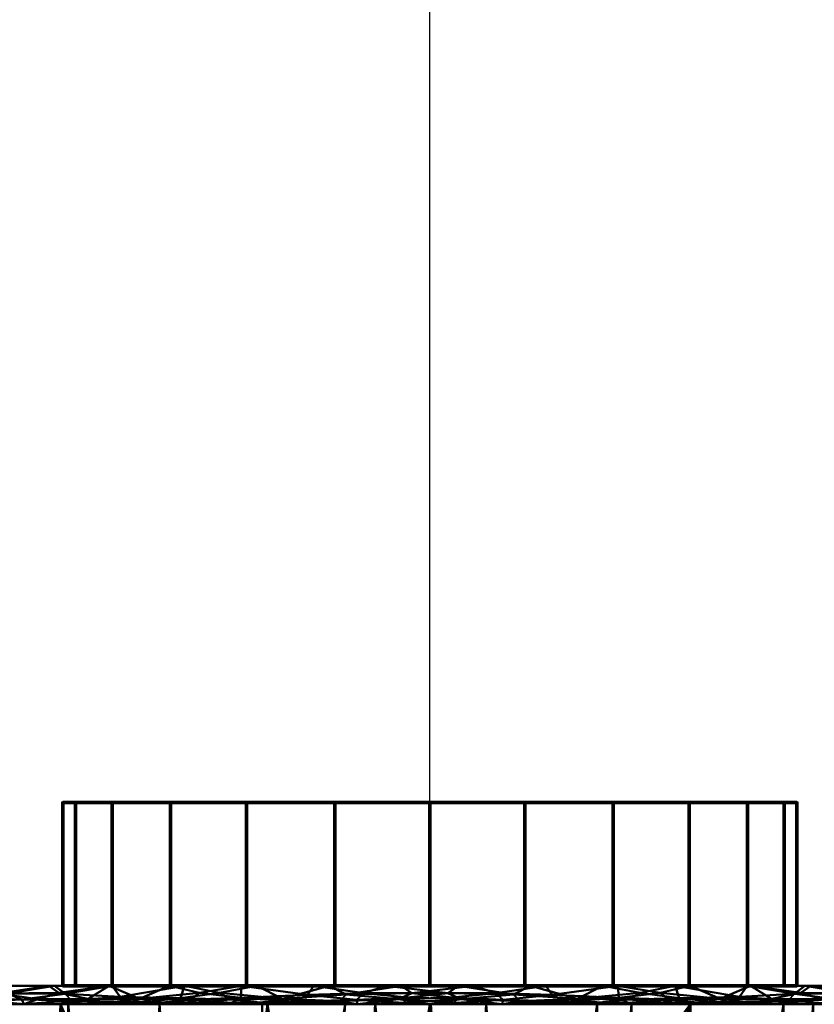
# Model space of a CAD drawing. Header units: millimetres. Extents: x -131 to 26, y -26 to 122.
# Tile 3 of 3: x -11 to 10, y -5 to 21. Entities that reach past the tile are written whole.
import ezdxf

# ---------------------------------------------------------------- set-up
doc = ezdxf.new("R2010")
doc.units = ezdxf.units.MM
doc.layers.add('G-IMPT', color=8, linetype='Continuous', lineweight=30)
doc.layers.add('P-SANR-FIXT', color=6, linetype='Continuous', lineweight=30)

# ---------------------------------------------------------------- blocks, each defined once
blk = doc.blocks.new('FFAST607-501500BV0 - 3D_FFAST607-501500BV0_D0_ipt-105168-View 1')
at = {"layer": 'G-IMPT', "lineweight": 40}
mesh = blk.add_polyface(dxfattribs=at)
corners = [(-5.152620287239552, 16.3609721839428, -0.1740022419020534), (-3.706803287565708, 16.49973551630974, -0.07773168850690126), (-3.332915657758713, 16.72193420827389, -0.2569764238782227), (-0.607125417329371, 16.88223510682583, -0.1863078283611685), (-1.79641233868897, 16.89631264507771, -0.300661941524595), (-2.000578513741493, 16.75199119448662, -0.1240012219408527), (-7.909918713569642, 15.62049344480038, -0.1529310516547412), (-8.825074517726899, 15.13120872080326, -0.03929769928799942), (-7.375706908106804, 15.61491148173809, -0.04010459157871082), (-6.515691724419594, 15.99895985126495, -0.1280353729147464), (-5.405290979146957, 16.1286610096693, -0.04325876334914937), (-1.969983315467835, 15.25194081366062), (-0.7063275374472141, 16.69628965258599, -0.04440621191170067), (0.8512197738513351, 16.83303979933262, -0.1400710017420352), (-5.12799311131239, 15.95084891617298, -0.4999999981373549), (-6.27588134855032, 16.19284109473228, -0.3106998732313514), (-8.73965890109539, 14.92612608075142, -0.4999999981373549), (-9.314539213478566, 15.11989377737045, -0.1488555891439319), (-9.473683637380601, 14.09401389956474), (-7.879933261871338, 15.25194081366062), (-5.909949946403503, 15.25194081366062), (-7.096750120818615, 16.0127194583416, -0.4999999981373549), (-3.939966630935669, 15.25194081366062), (0.4900641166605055, 16.9553240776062, -0.3039243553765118), (-1.190478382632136, 15.82710783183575, -0.4999999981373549), (-3.159235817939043, 15.88897837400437, -0.4999999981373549), (6.873668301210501e-15, 15.25194081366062), (-10.10795179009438, 14.91344971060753, -0.3087263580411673)]
mesh.append_faces([[corners[k] for k in face] for face in [(11, 1, 22), (25, 4, 24)]], dxfattribs={"vtx0": -1, "vtx1": -1})
mesh.append_faces([[corners[k] for k in face] for face in [(0, 1, 2), (3, 4, 5), (6, 7, 8), (9, 8, 10), (5, 4, 2), (1, 11, 5), (3, 12, 13), (2, 14, 0), (9, 15, 6), (0, 10, 1), (6, 16, 17), (8, 7, 19), (7, 6, 17), (10, 0, 9), (9, 6, 8), (10, 8, 20), (9, 0, 15), (14, 15, 0), (6, 15, 21), (1, 5, 2), (10, 22, 1), (4, 23, 24), (23, 4, 3), (2, 4, 25), (3, 5, 12), (11, 12, 5), (16, 27, 17)]], dxfattribs={"vtx0": -1, "vtx1": -1, "vtx2": -1})
mesh.append_faces([[corners[k] for k in face] for face in [(8, 19, 20), (15, 14, 21), (2, 25, 14), (12, 11, 26), (6, 21, 16)]], dxfattribs={"vtx0": -1, "vtx2": -1})
mesh.append_faces([[corners[k] for k in face] for face in [(18, 19, 7), (20, 22, 10)]], dxfattribs={"vtx1": -1, "vtx2": -1})
mesh = blk.add_polyface(dxfattribs=at)
corners = [(6.341493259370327, 15.91245759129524, -0.04481952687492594), (7.839424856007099, 15.50750070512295, -0.05645711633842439), (6.794794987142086, 15.96696689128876, -0.1693481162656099), (7.879933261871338, 15.25194081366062), (9.473683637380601, 14.09401389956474), (0.8512197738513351, 16.83303979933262, -0.1400710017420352), (1.969983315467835, 15.25194081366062), (2.460696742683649, 16.66572738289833, -0.08808384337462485), (8.440799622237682, 15.48562590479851, -0.1995619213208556), (9.76243554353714, 14.88051090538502, -0.09918748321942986), (2.747036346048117, 15.70336561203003, -0.4999999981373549), (0.77827891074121, 15.76523615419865, -0.4999999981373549), (2.280284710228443, 16.84113228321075, -0.2654012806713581), (9.93911898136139, 14.97145965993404, -0.2826322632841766), (6.684550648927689, 15.5796245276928, -0.4999999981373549), (5.429073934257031, 16.26011760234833, -0.130595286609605), (5.734392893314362, 16.32386848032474, -0.3162376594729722), (4.013575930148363, 16.54567430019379, -0.1520254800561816), (0.4900641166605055, 16.9553240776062, -0.3039243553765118), (-0.607125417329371, 16.88223510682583, -0.1863078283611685), (-0.7063275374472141, 16.69628965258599, -0.04440621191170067), (6.873668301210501e-15, 15.25194081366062), (4.715793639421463, 15.64149506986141, -0.4999999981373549), (-1.190478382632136, 15.82710783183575, -0.4999999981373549), (4.523591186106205, 16.29303483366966, -0.03932481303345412), (3.939966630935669, 15.25194081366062), (8.653308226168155, 15.51775398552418, -0.4999999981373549), (5.909949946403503, 15.25194081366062)]
mesh.append_faces([[corners[k] for k in face] for face in [(23, 18, 11), (3, 0, 27), (6, 5, 21)]], dxfattribs={"vtx0": -1, "vtx1": -1})
mesh.append_faces([[corners[k] for k in face] for face in [(0, 1, 2), (0, 3, 1), (5, 6, 7), (8, 1, 9), (9, 13, 8), (8, 14, 2), (15, 16, 17), (5, 12, 18), (7, 17, 12), (18, 19, 5), (5, 20, 21), (7, 12, 5), (18, 12, 11), (17, 10, 12), (24, 7, 25), (1, 4, 9), (26, 8, 13), (1, 8, 2), (24, 27, 0), (2, 15, 0), (15, 24, 0), (15, 2, 16), (24, 15, 17), (14, 16, 2), (17, 16, 22), (7, 24, 17)]], dxfattribs={"vtx0": -1, "vtx1": -1, "vtx2": -1})
mesh.append_faces([[corners[k] for k in face] for face in [(1, 3, 4), (17, 22, 10), (16, 14, 22), (24, 25, 27)]], dxfattribs={"vtx0": -1, "vtx2": -1})
mesh.append_faces([[corners[k] for k in face] for face in [(10, 11, 12), (26, 14, 8), (6, 25, 7)]], dxfattribs={"vtx1": -1, "vtx2": -1})
mesh = blk.add_polyface(dxfattribs=at)
corners = [(12.4740705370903, 13.63525624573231, -0.1379701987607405), (12.66118325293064, 11.77816007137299), (14.17413028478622, 12.42995758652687, -0.0389040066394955), (18.25671970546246, 9.167289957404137, -0.07035368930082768), (17.21088964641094, 10.32180592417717, -0.1699684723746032), (16.93892450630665, 10.332519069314, -0.04331648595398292), (16.12769359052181, 11.18423057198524, -0.129843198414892), (15.42787030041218, 11.55009327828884, -0.04035898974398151), (14.97659651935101, 12.08171508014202, -0.1529633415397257), (16.38421863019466, 11.14137458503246, -0.3131491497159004), (18.51179475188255, 9.163058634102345, -0.2520848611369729), (16.51050316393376, 9.579713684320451, -0.4999999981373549), (13.74723728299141, 12.89579147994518, -0.1465627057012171), (13.05180257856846, 13.44310886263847, -0.3096075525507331), (11.06743287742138, 12.93608698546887), (11.12199213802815, 14.31877988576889, -0.1291162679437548), (14.2549336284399, 10.62023202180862), (9.93911898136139, 14.97145965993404, -0.2826322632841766), (11.50208794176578, 14.26805510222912, -0.2943262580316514), (10.22474721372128, 14.33014592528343, -0.4999999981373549), (11.79618676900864, 13.14253786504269, -0.4999999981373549), (15.84868286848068, 9.462305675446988), (14.93906474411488, 10.7673217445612, -0.4999999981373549), (17.44243324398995, 8.304378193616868), (13.36762518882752, 11.95492980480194, -0.4999999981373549), (9.76243554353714, 14.88051090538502, -0.09918748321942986), (8.653308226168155, 15.51775398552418, -0.4999999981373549), (9.473683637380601, 14.09401389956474)]
mesh.append_faces([[corners[k] for k in face] for face in [(1, 0, 14), (24, 8, 22), (14, 25, 27)]], dxfattribs={"vtx0": -1, "vtx1": -1})
mesh.append_faces([[corners[k] for k in face] for face in [(0, 1, 2), (3, 4, 5), (6, 7, 5), (7, 8, 2), (6, 9, 8), (10, 11, 4), (12, 13, 0), (14, 0, 15), (2, 12, 0), (17, 18, 19), (13, 20, 18), (7, 2, 16), (2, 8, 12), (5, 4, 6), (6, 8, 7), (5, 7, 21), (6, 4, 9), (11, 9, 4), (8, 9, 22), (12, 24, 13), (8, 24, 12), (18, 0, 13), (17, 25, 15), (15, 0, 18), (17, 15, 18), (15, 25, 14)]], dxfattribs={"vtx0": -1, "vtx1": -1, "vtx2": -1})
mesh.append_faces([[corners[k] for k in face] for face in [(7, 16, 21), (9, 11, 22)]], dxfattribs={"vtx0": -1, "vtx2": -1})
mesh.append_faces([[corners[k] for k in face] for face in [(1, 16, 2), (21, 23, 5), (24, 20, 13), (20, 19, 18), (19, 26, 17)]], dxfattribs={"vtx1": -1, "vtx2": -1})
mesh = blk.add_polyface(dxfattribs=at)
corners = [(25.4999991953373, -9.00000025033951), (20.62993399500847, 5.988523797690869), (7.879933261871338, 15.25194081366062), (-7.879933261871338, 15.25194081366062), (-20.62993399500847, 5.988523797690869), (-25.4999991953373, -9.00000025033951), (-20.62993399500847, -23.98852486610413), (-7.879933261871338, -33.25194017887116), (7.879933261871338, -33.25194017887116), (20.62993399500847, -23.98852486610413), (4.564726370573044, 7.894178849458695), (9.641893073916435, 5.604242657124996), (13.74313483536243, 1.834031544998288), (16.45126577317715, -3.032936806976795), (17.49312396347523, -8.509485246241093), (16.76017792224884, -14.03452443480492), (14.33022086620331, -19.04463831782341), (10.44531764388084, -23.04084470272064), (5.499562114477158, -25.61339161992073), (-3.383959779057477e-14, -26.49999947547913), (-2.30237624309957, -26.34788303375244), (-4.564726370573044, -25.89417935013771), (-10.06625511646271, -23.31504444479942), (-14.35320729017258, -19.01176423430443), (-16.91257823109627, -13.49607506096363), (-17.43032006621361, -7.439889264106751), (-15.84625183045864, -1.573945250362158), (-12.34800514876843, 3.400676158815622), (-7.365506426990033, 6.874486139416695), (-1.488320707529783, 8.436596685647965)]
mesh.append_faces([[corners[k] for k in face] for face in [(15, 0, 14), (12, 1, 11), (21, 7, 20), (23, 6, 22), (27, 4, 26)]], dxfattribs={"vtx0": -1, "vtx1": -1})
mesh.append_faces([[corners[k] for k in face] for face in [(9, 16, 17, 8), (8, 18, 19, 7), (8, 17, 18), (11, 1, 2, 10), (7, 21, 22, 6), (6, 23, 24, 5), (5, 25, 26, 4)]], dxfattribs={"vtx0": -1, "vtx2": -1})
mesh.append_faces([[corners[k] for k in face] for face in [(12, 13, 1), (19, 20, 7), (28, 29, 3), (24, 25, 5)]], dxfattribs={"vtx1": -1, "vtx2": -1})
mesh.append_faces([[corners[k] for k in face] for face in [(15, 16, 9, 0), (13, 14, 0, 1), (29, 10, 2, 3), (27, 28, 3, 4)]], dxfattribs={"vtx1": -1, "vtx3": -1})
mesh = blk.add_polyface(dxfattribs=at)
corners = [(-18.21572588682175, 9.430477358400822, -0.2184928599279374), (-16.59584838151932, 10.79218850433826, -0.1237562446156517), (-16.55914436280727, 10.99369668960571, -0.3054755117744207), (-11.75144590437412, 14.14321488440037, -0.2945159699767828), (-12.53732635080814, 13.52639661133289, -0.08594641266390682), (-10.68440075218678, 14.53290312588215, -0.1379098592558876), (-15.51537744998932, 11.73213499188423, -0.1933801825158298), (-15.31129402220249, 10.57975484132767, -0.4999999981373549), (-15.84868286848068, 9.462305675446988), (-15.52146696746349, 11.49814900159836, -0.04701534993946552), (-10.10795179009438, 14.91344971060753, -0.3087263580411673), (-14.50502396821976, 12.52976413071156, -0.3042606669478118), (-14.31445375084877, 12.52131170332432, -0.1400685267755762), (-13.29208474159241, 13.28836040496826, -0.2839758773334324), (-8.825074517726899, 15.13120872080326, -0.03929769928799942), (-9.314539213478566, 15.11989377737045, -0.1488555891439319), (-16.95420223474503, 9.493161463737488, -0.4999999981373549), (-18.59711158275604, 8.40656865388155, -0.4999999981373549), (-12.66118325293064, 11.77816007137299), (-9.473683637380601, 14.09401389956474), (-11.06743287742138, 12.93608698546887), (-12.02547646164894, 12.75294046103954, -0.4999999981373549), (-18.14591047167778, 9.24661605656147, -0.05787167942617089), (-10.38256824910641, 13.83953383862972, -0.4999999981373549), (-13.66838467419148, 11.66634708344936, -0.4999999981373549), (-8.73965890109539, 14.92612608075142, -0.4999999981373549), (-14.2549336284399, 10.62023202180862), (-17.44243324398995, 8.304378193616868)]
mesh.append_faces([[corners[k] for k in face] for face in [(19, 5, 20), (24, 13, 21), (23, 10, 25), (18, 12, 26)]], dxfattribs={"vtx0": -1, "vtx1": -1})
mesh.append_faces([[corners[k] for k in face] for face in [(0, 1, 2), (3, 4, 5), (2, 6, 7), (1, 8, 9), (5, 10, 3), (11, 12, 13), (14, 15, 5), (12, 6, 9), (12, 18, 4), (5, 19, 14), (21, 13, 3), (1, 0, 22), (11, 13, 24), (3, 13, 4), (20, 5, 4), (4, 13, 12), (5, 15, 10), (3, 10, 23), (2, 1, 6), (6, 12, 11), (7, 6, 11), (9, 6, 1), (12, 9, 26), (1, 22, 8), (0, 2, 16)]], dxfattribs={"vtx0": -1, "vtx1": -1, "vtx2": -1})
mesh.append_faces([[corners[k] for k in face] for face in [(0, 16, 17), (3, 23, 21), (11, 24, 7)]], dxfattribs={"vtx0": -1, "vtx2": -1})
mesh.append_faces([[corners[k] for k in face] for face in [(7, 16, 2), (18, 20, 4), (27, 8, 22), (8, 26, 9)]], dxfattribs={"vtx1": -1, "vtx2": -1})
mesh = blk.add_polyface(dxfattribs=at)
corners = [(4.427534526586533, 7.386428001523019, 13.67491929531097), (4.461832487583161, 7.513365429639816, 10.25618947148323), (4.496130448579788, 7.640303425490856, 6.837459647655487), (4.530428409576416, 7.767240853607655, 3.418729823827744), (4.564726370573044, 7.894178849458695), (-1.488320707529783, 8.436596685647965), (-7.365506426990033, 6.874486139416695), (-12.34800514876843, 3.400676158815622), (-15.84625183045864, -1.573945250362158), (-17.43032006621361, -7.439889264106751), (-16.91257823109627, -13.49607506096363), (-14.35320729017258, -19.01176423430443), (-10.06625511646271, -23.31504444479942), (-4.564726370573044, -25.89417935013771), (-4.434305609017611, -25.41148715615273, 13.00000023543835), (-4.303884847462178, -24.92879723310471, 26.0000004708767), (-4.173464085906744, -24.44610731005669, 38.99999957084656), (-4.043043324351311, -23.9634151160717, 52.00000094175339), (-8.539927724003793, -21.93520951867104, 52.00000094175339), (-12.17269449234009, -18.59559800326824, 52.00000094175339), (-14.57114570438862, -14.28504738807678, 52.00000094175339), (-15.49391028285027, -9.434452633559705, 52.00000094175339), (-14.84465962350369, -4.540617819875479, 52.00000094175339), (-12.69230871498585, -0.1030728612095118, 52.00000094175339), (-9.251482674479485, 3.436240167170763, 52.00000094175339), (-4.870838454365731, 5.714786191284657, 52.00000094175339), (2.938363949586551e-14, 6.500000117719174, 52.00000094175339), (2.039247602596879, 6.36526826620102, 52.00000094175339), (4.043043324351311, 5.963415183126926, 52.00000094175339), (4.050256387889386, 5.990110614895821, 51.2810313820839), (4.057469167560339, 6.016806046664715, 50.5620618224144), (4.064682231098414, 6.043501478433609, 49.84309680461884), (4.071895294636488, 6.070196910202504, 49.12412724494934), (3.2392204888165, 6.26024367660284, 49.39368292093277), (2.418934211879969, 6.403699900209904, 49.59570093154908), (1.606357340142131, 6.50408780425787, 49.73586770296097), (0.7992455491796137, 6.563385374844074, 49.81874781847), (-2.021848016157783e-11, 6.582835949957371, 49.8462670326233), (-7.075116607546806, 4.983317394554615, 47.54554899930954), (-11.80725418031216, 1.600589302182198, 42.43992404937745), (-14.02631840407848, -1.163730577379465, 37.26105229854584), (-14.77482831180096, -2.302985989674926, 33.23419961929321), (-14.83755840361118, -2.134087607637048, 29.92274885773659), (-14.30494874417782, -0.7894296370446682, 26.16152086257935), (-12.29774477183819, 2.285407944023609, 21.02973698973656), (-8.073880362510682, 5.842412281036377, 15.69636317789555), (-4.492517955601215, 7.367240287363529, 13.71231367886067), (6.346364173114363e-12, 8.00591292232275, 12.84626802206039), (0.8685714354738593, 7.98250921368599, 12.87763874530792), (1.745794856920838, 7.911197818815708, 12.972151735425), (2.629652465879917, 7.790211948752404, 13.13285572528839), (3.522323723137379, 7.616737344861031, 13.36512829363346), (1.53820283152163, 8.16538776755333), (-4.426913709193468, 7.65554141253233), (-9.856755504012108, 5.137581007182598), (-13.76848416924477, -2.321845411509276, 52.00000094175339), (-10.97189569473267, 1.666583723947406, 52.00000094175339), (-7.061160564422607, 4.57551303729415, 52.00000094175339), (1.01962380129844, 6.432633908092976, 52.00000094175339), (3.041145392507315, 6.164342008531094, 52.00000094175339), (2.01264584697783, 6.453893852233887, 49.66578204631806), (-3.537558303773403, 5.783076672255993, 48.69590574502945), (-9.441185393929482, 3.291953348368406, 44.99273425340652), (-12.91678629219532, 0.2184293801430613, 39.85048817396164), (-6.283198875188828, 6.604826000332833, 14.70433842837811), (-2.246258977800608, 7.68657660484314, 13.27929028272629), (0.0249410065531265, 8.300992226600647), (3.542094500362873, 6.06387859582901, 52.00000094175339), (1.529435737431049, 6.398951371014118, 52.00000094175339), (-11.83210163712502, 0.7817554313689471, 52.00000094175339), (-5.965999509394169, 5.145149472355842, 52.00000094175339), (0.5098119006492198, 6.466317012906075, 52.00000094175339), (2.540196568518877, 6.264804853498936, 52.00000094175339), (-10.62421978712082, 2.446271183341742, 43.71632688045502), (-5.306337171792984, 5.383197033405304, 48.1207273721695), (-8.258151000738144, 4.137635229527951, 46.26914162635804), (0.7647178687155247, 6.449475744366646, 52.00000094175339), (-6.190726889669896, 5.183256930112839, 47.83313591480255), (-4.421947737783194, 5.583136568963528, 48.40831882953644), (-4.864142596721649, 5.483166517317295, 48.26452310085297), (-5.418419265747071, 5.42996811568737, 52.00000094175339), (-10.11168861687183, 2.551411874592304, 52.00000094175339), (-10.18581199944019, 4.063910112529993, 18.36304951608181), (3.655557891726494, 6.165220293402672, 49.25890281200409), (0.3996227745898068, 6.573110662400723, 49.83250515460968), (-8.156321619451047, 4.005876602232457, 52.00000094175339), (-2.435419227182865, 6.107393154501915, 52.00000094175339), (1.202801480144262, 6.533736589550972, 49.77730776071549), (2.829077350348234, 6.331971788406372, 49.49468965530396), (-3.653129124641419, 5.911089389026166, 52.00000094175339), (-4.261983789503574, 5.812937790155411, 52.00000094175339), (1.274529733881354, 6.415792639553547, 52.00000094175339), (-3.979752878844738, 5.68310662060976, 48.55211455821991), (-1.768779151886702, 6.182956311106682, 49.27108865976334), (-2.653168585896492, 5.983016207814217, 48.98349720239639), (-2.210973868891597, 6.08298625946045, 49.12729293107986), (-3.044274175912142, 6.009241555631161, 52.00000094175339), (-1.217709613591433, 6.303696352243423, 52.00000094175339), (-1.826564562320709, 6.20554475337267, 52.00000094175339), (-0.8843895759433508, 6.382895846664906, 49.55867557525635), (-3.095363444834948, 5.883046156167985, 48.83970147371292), (-1.326584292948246, 6.282926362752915, 49.41488438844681), (-0.6088548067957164, 6.40184851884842, 52.00000094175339), (-0.9132822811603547, 6.352772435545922, 52.00000094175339), (-0.4421947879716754, 6.482865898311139, 49.70247130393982), (-0.3044274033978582, 6.450924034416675, 52.00000094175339), (-14.09712848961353, 0.9133654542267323), (-15.63289276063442, -16.25392021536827), (-17.17144914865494, -10.46798159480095)]
mesh.append_faces([[corners[k] for k in face] for face in [(18, 16, 17), (14, 12, 13)]], dxfattribs={"vtx0": -1})
mesh.append_faces([[corners[k] for k in face] for face in [(93, 98, 101), (30, 83, 29), (73, 81, 62), (72, 34, 27), (90, 78, 25), (77, 70, 74), (84, 71, 36), (91, 87, 58), (61, 89, 100), (96, 100, 89), (2, 51, 1), (26, 37, 105), (97, 101, 98), (34, 72, 88), (6, 64, 53), (63, 69, 39), (24, 62, 81), (49, 52, 48), (59, 88, 72), (80, 74, 70), (70, 77, 57), (38, 57, 77), (20, 107, 19), (7, 82, 54), (44, 106, 43), (46, 53, 64), (107, 20, 10), (71, 84, 26), (108, 21, 9), (12, 19, 11), (68, 35, 91), (87, 91, 35), (104, 105, 37), (8, 43, 106)]], dxfattribs={"vtx0": -1, "vtx1": -1})
mesh.append_faces([[corners[k] for k in face] for face in [(83, 67, 29), (41, 9, 22), (18, 12, 15)]], dxfattribs={"vtx0": -1, "vtx1": -1, "vtx2": -1})
mesh.append_faces([[corners[k] for k in face] for face in [(98, 93, 95), (27, 34, 60), (59, 33, 88), (51, 2, 3), (50, 3, 4), (50, 4, 52), (48, 52, 66), (92, 90, 89), (53, 46, 65), (65, 5, 53), (66, 47, 48), (63, 23, 69), (55, 40, 41), (41, 22, 55), (10, 20, 21), (19, 107, 11), (18, 15, 16), (8, 42, 43), (9, 41, 42), (44, 7, 106)]], dxfattribs={"vtx0": -1, "vtx2": -1})
mesh.append_faces([[corners[k] for k in face] for face in [(75, 24, 85, 57)]], dxfattribs={"vtx0": -1, "vtx3": -1})
mesh.append_faces([[corners[k] for k in face] for face in [(32, 83, 31)]], dxfattribs={"vtx1": -1})
mesh.append_faces([[corners[k] for k in face] for face in [(96, 86, 94), (95, 94, 86), (30, 31, 83), (102, 105, 104), (84, 37, 26), (92, 78, 90), (66, 5, 47), (75, 62, 24), (86, 98, 95), (56, 81, 73), (78, 79, 25), (103, 102, 99), (50, 51, 3), (68, 27, 35), (45, 64, 6), (49, 50, 52), (60, 35, 27), (63, 40, 23), (59, 67, 33), (99, 101, 97), (38, 75, 57), (61, 92, 89), (44, 82, 7), (21, 22, 9), (80, 25, 74), (18, 19, 12), (97, 103, 99), (87, 36, 58), (94, 100, 96), (55, 23, 40), (69, 56, 39), (6, 54, 45), (8, 9, 42), (14, 15, 12), (76, 58, 36), (79, 74, 25), (73, 39, 56), (83, 33, 67), (71, 76, 36), (65, 47, 5), (82, 45, 54), (104, 99, 102), (108, 10, 21)]], dxfattribs={"vtx1": -1, "vtx2": -1})
mesh.append_faces([[corners[k] for k in face] for face in [(67, 28, 29), (51, 0, 1)]], dxfattribs={"vtx2": -1})
mesh = blk.add_polyface(dxfattribs=at)
corners = [(4.564726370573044, 7.894178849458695), (4.530428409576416, 7.767240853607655, 3.418729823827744), (4.496130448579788, 7.640303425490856, 6.837459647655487), (4.461832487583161, 7.513365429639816, 10.25618947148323), (4.427534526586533, 7.386428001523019, 13.67491929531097), (9.882262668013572, 4.61773429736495, 17.53363407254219), (12.93217643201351, 1.494939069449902, 21.97319548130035), (14.57461001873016, -1.404545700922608, 27.68924828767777), (14.56721584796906, -1.963189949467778, 34.37779578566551), (12.97807547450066, 0.2658056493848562, 40.39529049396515), (9.75866351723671, 3.379330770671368, 45.1560736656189), (4.071895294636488, 6.070196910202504, 49.12412724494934), (4.064682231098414, 6.043501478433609, 49.84309680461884), (4.057469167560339, 6.016806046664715, 50.5620618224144), (4.050256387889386, 5.990110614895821, 51.2810313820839), (4.043043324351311, 5.963415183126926, 52.00000094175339), (8.915814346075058, 3.67904789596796, 52.00000094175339), (12.71279483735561, -0.1323711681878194, 52.00000094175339), (14.97971224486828, -5.017763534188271, 52.00000094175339), (15.43829844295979, -10.38163830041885, 52.00000094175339), (14.0352658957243, -15.57733315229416, 52.00000094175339), (10.93687216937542, -19.98338915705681, 52.00000094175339), (6.523840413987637, -23.06020898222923, 52.00000094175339), (1.318293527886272, -24.44383637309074, 52.00000094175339), (-4.043043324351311, -23.9634151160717, 52.00000094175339), (-4.173464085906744, -24.44610731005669, 38.99999957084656), (-4.303884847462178, -24.92879723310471, 26.0000004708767), (-4.434305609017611, -25.41148715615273, 13.00000023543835), (-4.564726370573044, -25.89417935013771), (-2.30237624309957, -26.34788303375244), (-2.369648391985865e-14, -26.49999947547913), (5.499562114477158, -25.61339161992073), (10.44531764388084, -23.04084470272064), (14.33022086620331, -19.04463831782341), (16.76017792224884, -14.03452443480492), (17.49312396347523, -8.509485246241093), (16.45126577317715, -3.032936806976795), (13.74313483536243, 1.834031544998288), (9.641893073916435, 5.604242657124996), (7.154898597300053, 6.002081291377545, 15.60427668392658), (6.915279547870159, 4.724763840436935, 47.14010045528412), (10.81430515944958, 1.773338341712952, 52.00000094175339), (13.84625354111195, -2.575067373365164, 52.00000094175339), (8.336971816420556, 4.052047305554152, 46.14808706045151), (9.865059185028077, 2.726193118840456, 52.00000094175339), (9.047817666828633, 3.71568918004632, 45.65208263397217), (7.10330972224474, 6.749210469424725), (6.479428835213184, 4.821231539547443, 52.00000094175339), (11.36836949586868, 1.822568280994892, 42.77568207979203), (7.697621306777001, 4.250139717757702, 52.00000094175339), (10.5635165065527, 2.60094952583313, 43.96588014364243), (8.306717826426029, 3.964593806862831, 52.00000094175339), (7.088525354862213, 4.535685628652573, 52.00000094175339), (7.626125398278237, 4.388405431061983, 46.64409602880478), (5.493587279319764, 5.397480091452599, 48.13211385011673), (6.204433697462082, 5.061121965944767, 47.63610942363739), (5.261235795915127, 5.392323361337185, 52.00000094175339), (5.870332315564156, 5.106777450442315, 52.00000094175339), (4.782741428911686, 5.733838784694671, 48.62811827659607), (4.652139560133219, 5.677869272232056, 52.00000094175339), (12.48606903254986, -17.780360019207, 52.00000094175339), (3.921067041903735, -23.75202267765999, 52.00000094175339), (15.20900534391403, -7.699700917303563, 52.00000094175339)]
mesh.append_faces([[corners[k] for k in face] for face in [(25, 23, 24), (1, 46, 0)]], dxfattribs={"vtx0": -1})
mesh.append_faces([[corners[k] for k in face] for face in [(60, 33, 20), (22, 32, 21), (40, 52, 53), (35, 19, 34), (32, 22, 31), (42, 8, 17), (49, 53, 52), (38, 5, 37), (6, 37, 5), (36, 18, 35), (46, 39, 38), (34, 20, 33)]], dxfattribs={"vtx0": -1, "vtx1": -1})
mesh.append_faces([[corners[k] for k in face] for face in [(30, 23, 26), (36, 8, 18), (46, 3, 39)]], dxfattribs={"vtx0": -1, "vtx1": -1, "vtx2": -1})
mesh.append_faces([[corners[k] for k in face] for face in [(23, 25, 26), (34, 19, 20), (59, 13, 14), (26, 29, 30), (23, 30, 31), (29, 26, 27), (10, 16, 44), (17, 8, 9), (48, 41, 17), (59, 11, 12), (37, 6, 7), (36, 7, 8)]], dxfattribs={"vtx0": -1, "vtx2": -1})
mesh.append_faces([[corners[k] for k in face] for face in [(28, 29, 27), (15, 59, 14)]], dxfattribs={"vtx1": -1})
mesh.append_faces([[corners[k] for k in face] for face in [(51, 16, 43, 49), (57, 47, 55), (22, 61, 31), (62, 19, 35, 18), (56, 57, 54), (42, 18, 8), (47, 52, 40), (32, 33, 21), (45, 43, 16), (43, 53, 49), (60, 21, 33), (12, 13, 59), (48, 50, 41), (44, 41, 50), (10, 45, 16), (58, 11, 59), (40, 55, 47), (54, 58, 56), (9, 48, 17), (50, 10, 44), (36, 37, 7), (1, 2, 46), (59, 56, 58), (61, 23, 31), (2, 3, 46), (55, 54, 57), (39, 5, 38)]], dxfattribs={"vtx1": -1, "vtx2": -1})
mesh.append_faces([[corners[k] for k in face] for face in [(3, 4, 39)]], dxfattribs={"vtx2": -1})
mesh = blk.add_polyface(dxfattribs=at)
corners = [(-12.4740705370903, -31.63525561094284, -0.1379701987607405), (-12.66118325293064, -29.778160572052), (-14.17413028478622, -30.42995808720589, -0.0389040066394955), (-18.25671970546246, -27.16728932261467, -0.07035368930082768), (-17.21088964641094, -28.32180642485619, -0.1699684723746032), (-16.93892450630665, -28.33251843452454, -0.04331648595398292), (-16.12769359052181, -29.18423107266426, -0.129843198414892), (-15.42787030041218, -29.55009264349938, -0.04035898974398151), (-14.97659651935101, -30.08171444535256, -0.1529633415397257), (-16.38421863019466, -29.141373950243, -0.3131491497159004), (-18.51179475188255, -27.16305856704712, -0.2520848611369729), (-16.51050316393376, -27.57971418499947, -0.4999999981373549), (-11.12199213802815, -32.31878038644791, -0.1291162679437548), (-9.76243554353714, -32.88051027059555, -0.09918748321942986), (-11.06743287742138, -30.9360863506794), (-13.74723728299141, -30.89579084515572, -0.1465627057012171), (-13.05180257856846, -31.44310936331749, -0.3096075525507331), (-14.2549336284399, -28.62023252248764), (-9.93911898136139, -32.97145902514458, -0.2826322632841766), (-11.50208794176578, -32.26805446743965, -0.2943262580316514), (-10.22474721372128, -32.33014642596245, -0.4999999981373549), (-11.79618676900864, -31.14253723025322, -0.4999999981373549), (-15.84868286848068, -27.46230447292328), (-14.93906474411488, -28.76732110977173, -0.4999999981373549), (-17.44243324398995, -26.30437869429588), (-13.36762518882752, -29.95493030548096, -0.4999999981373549), (-8.653308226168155, -33.51775335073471, -0.4999999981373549), (-9.473683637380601, -32.09401440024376)]
mesh.append_faces([[corners[k] for k in face] for face in [(1, 0, 14), (25, 8, 23)]], dxfattribs={"vtx0": -1, "vtx1": -1})
mesh.append_faces([[corners[k] for k in face] for face in [(0, 1, 2), (3, 4, 5), (6, 7, 5), (7, 8, 2), (6, 9, 8), (10, 11, 4), (12, 13, 14), (15, 16, 0), (14, 0, 12), (2, 15, 0), (18, 19, 20), (16, 21, 19), (7, 2, 17), (2, 8, 15), (5, 4, 6), (6, 8, 7), (5, 7, 22), (6, 4, 9), (11, 9, 4), (8, 9, 23), (15, 25, 16), (8, 25, 15), (19, 0, 16), (18, 13, 12), (12, 0, 19), (18, 12, 19)]], dxfattribs={"vtx0": -1, "vtx1": -1, "vtx2": -1})
mesh.append_faces([[corners[k] for k in face] for face in [(7, 17, 22), (9, 11, 23)]], dxfattribs={"vtx0": -1, "vtx2": -1})
mesh.append_faces([[corners[k] for k in face] for face in [(1, 17, 2), (22, 24, 5), (25, 21, 16), (21, 20, 19), (20, 26, 18), (27, 14, 13)]], dxfattribs={"vtx1": -1, "vtx2": -1})
mesh = blk.add_polyface(dxfattribs=at)
corners = [(18.21572588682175, -27.4304772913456, -0.2184928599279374), (16.59584838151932, -28.7921878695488, -0.1237562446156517), (16.55914436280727, -28.99369719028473, -0.3054755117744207), (11.75144590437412, -32.1432142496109, -0.2945159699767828), (12.53732635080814, -31.52639597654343, -0.08594641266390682), (10.68440075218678, -32.53290249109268, -0.1379098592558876), (15.51537744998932, -29.73213549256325, -0.1933801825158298), (15.31129402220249, -28.57975534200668, -0.4999999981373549), (15.84868286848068, -27.46230447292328), (15.52146696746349, -29.49814950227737, -0.04701534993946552), (10.10795179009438, -32.91345021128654, -0.3087263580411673), (14.50502396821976, -30.52976349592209, -0.3042606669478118), (14.31445375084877, -30.52131106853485, -0.1400685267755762), (13.29208474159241, -31.28836090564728, -0.2839758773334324), (8.825074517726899, -33.13120808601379, -0.03929769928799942), (9.314539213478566, -33.11989427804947, -0.1488555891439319), (16.95420223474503, -27.4931619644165, -0.4999999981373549), (18.59711158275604, -26.40656858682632, -0.4999999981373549), (12.66118325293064, -29.778160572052), (9.473683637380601, -32.09401440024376), (11.06743287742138, -30.9360863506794), (12.02547646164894, -30.75293982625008, -0.4999999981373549), (18.14591047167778, -27.246615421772, -0.05787167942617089), (10.38256824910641, -31.83953320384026, -0.4999999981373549), (13.66838467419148, -29.6663464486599, -0.4999999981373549), (8.73965890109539, -32.92612658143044, -0.4999999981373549), (14.2549336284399, -28.62023252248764), (17.44243324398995, -26.30437869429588)]
mesh.append_faces([[corners[k] for k in face] for face in [(19, 5, 20), (24, 13, 21), (23, 10, 25), (18, 12, 26)]], dxfattribs={"vtx0": -1, "vtx1": -1})
mesh.append_faces([[corners[k] for k in face] for face in [(0, 1, 2), (3, 4, 5), (2, 6, 7), (1, 8, 9), (5, 10, 3), (11, 12, 13), (14, 15, 5), (12, 6, 9), (12, 18, 4), (5, 19, 14), (21, 13, 3), (1, 0, 22), (11, 13, 24), (3, 13, 4), (20, 5, 4), (4, 13, 12), (5, 15, 10), (3, 10, 23), (2, 1, 6), (6, 12, 11), (7, 6, 11), (9, 6, 1), (12, 9, 26), (1, 22, 8), (0, 2, 16)]], dxfattribs={"vtx0": -1, "vtx1": -1, "vtx2": -1})
mesh.append_faces([[corners[k] for k in face] for face in [(0, 16, 17), (3, 23, 21), (11, 24, 7)]], dxfattribs={"vtx0": -1, "vtx2": -1})
mesh.append_faces([[corners[k] for k in face] for face in [(7, 16, 2), (18, 20, 4), (27, 8, 22), (8, 26, 9)]], dxfattribs={"vtx1": -1, "vtx2": -1})
mesh = blk.add_polyface(dxfattribs=at)
corners = [(-6.341493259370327, -33.91245809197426, -0.04481952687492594), (-7.839424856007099, -33.50750007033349, -0.05645711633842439), (-6.794794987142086, -33.96696739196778, -0.1693481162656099), (-7.879933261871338, -33.25194017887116), (-0.8512197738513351, -34.83303916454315, -0.1400710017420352), (-1.969983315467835, -33.25194017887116), (-2.460696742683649, -34.66572788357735, -0.08808384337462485), (-8.440799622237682, -33.48562640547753, -0.1995619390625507), (-9.76243554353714, -32.88051027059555, -0.09918748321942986), (-2.747036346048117, -33.70336611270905, -0.4999999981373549), (-0.77827891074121, -33.76523779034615, -0.4999999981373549), (-2.280284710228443, -34.84113278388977, -0.2654012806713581), (-9.93911898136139, -32.97145902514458, -0.2826322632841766), (-6.684550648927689, -33.57962502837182, -0.4999999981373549), (-5.429073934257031, -34.26011810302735, -0.1305952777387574), (-5.734392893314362, -34.32386784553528, -0.3162376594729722), (-4.013575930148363, -34.5456748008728, -0.1520254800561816), (-0.4900640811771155, -34.95532457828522, -0.3039243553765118), (0.607125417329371, -34.88223447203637, -0.1863078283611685), (0.7063276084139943, -34.696290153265, -0.04440621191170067), (1.586231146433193e-15, -33.25194017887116), (-4.715793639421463, -33.64149443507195, -0.4999999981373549), (1.190478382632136, -33.82710719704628, -0.4999999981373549), (-4.523591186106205, -34.29303533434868, -0.03932481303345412), (-3.939966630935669, -33.25194017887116), (-8.653308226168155, -33.51775335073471, -0.4999999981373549), (-5.909949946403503, -33.25194017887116), (-9.473683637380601, -32.09401440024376)]
mesh.append_faces([[corners[k] for k in face] for face in [(22, 17, 10), (3, 0, 26), (5, 4, 20), (27, 1, 3)]], dxfattribs={"vtx0": -1, "vtx1": -1})
mesh.append_faces([[corners[k] for k in face] for face in [(0, 1, 2), (0, 3, 1), (4, 5, 6), (7, 1, 8), (8, 12, 7), (7, 13, 2), (14, 15, 16), (4, 11, 17), (6, 16, 11), (17, 18, 4), (4, 19, 20), (6, 11, 4), (17, 11, 10), (16, 9, 11), (23, 6, 24), (25, 7, 12), (1, 7, 2), (23, 26, 0), (2, 14, 0), (14, 23, 0), (14, 2, 15), (23, 14, 16), (13, 15, 2), (16, 15, 21), (6, 23, 16), (1, 27, 8)]], dxfattribs={"vtx0": -1, "vtx1": -1, "vtx2": -1})
mesh.append_faces([[corners[k] for k in face] for face in [(16, 21, 9), (15, 13, 21), (23, 24, 26)]], dxfattribs={"vtx0": -1, "vtx2": -1})
mesh.append_faces([[corners[k] for k in face] for face in [(9, 10, 11), (25, 13, 7), (5, 24, 6)]], dxfattribs={"vtx1": -1, "vtx2": -1})
mesh = blk.add_polyface(dxfattribs=at)
corners = [(5.152620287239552, -34.36097268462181, -0.1740022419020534), (3.706803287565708, -34.49973601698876, -0.07773168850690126), (3.332915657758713, -34.72193357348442, -0.2569764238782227), (0.607125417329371, -34.88223447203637, -0.1863078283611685), (1.79641233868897, -34.89631201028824, -0.300661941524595), (2.000578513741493, -34.75199169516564, -0.1240012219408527), (7.909918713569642, -33.62049281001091, -0.1529310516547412), (8.825074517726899, -33.13120808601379, -0.03929769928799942), (7.375706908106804, -33.61491084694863, -0.04010459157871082), (6.515691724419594, -33.99896035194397, -0.1280353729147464), (5.405290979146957, -34.12866037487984, -0.04325876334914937), (1.969983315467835, -33.25194017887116), (0.7063276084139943, -34.696290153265, -0.04440621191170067), (-0.8512197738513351, -34.83303916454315, -0.1400710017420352), (5.12799311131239, -33.95084828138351, -0.4999999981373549), (6.27588134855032, -34.1928415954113, -0.3106998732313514), (8.73965890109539, -32.92612658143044, -0.4999999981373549), (9.314539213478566, -33.11989427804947, -0.1488555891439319), (9.473683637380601, -32.09401440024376), (7.879933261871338, -33.25194017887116), (5.909949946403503, -33.25194017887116), (7.096750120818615, -34.01271995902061, -0.4999999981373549), (3.939966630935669, -33.25194017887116), (-0.4900640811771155, -34.95532457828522, -0.3039243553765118), (1.190478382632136, -33.82710719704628, -0.4999999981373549), (3.159235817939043, -33.88897887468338, -0.4999999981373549), (1.586231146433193e-15, -33.25194017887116), (10.10795179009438, -32.91345021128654, -0.3087263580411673)]
mesh.append_faces([[corners[k] for k in face] for face in [(11, 1, 22), (25, 4, 24)]], dxfattribs={"vtx0": -1, "vtx1": -1})
mesh.append_faces([[corners[k] for k in face] for face in [(0, 1, 2), (3, 4, 5), (6, 7, 8), (9, 8, 10), (5, 4, 2), (1, 11, 5), (3, 12, 13), (2, 14, 0), (9, 15, 6), (0, 10, 1), (6, 16, 17), (8, 7, 19), (7, 6, 17), (10, 0, 9), (9, 6, 8), (10, 8, 20), (9, 0, 15), (14, 15, 0), (6, 15, 21), (1, 5, 2), (10, 22, 1), (4, 23, 24), (23, 4, 3), (2, 4, 25), (3, 5, 12), (11, 12, 5), (16, 27, 17)]], dxfattribs={"vtx0": -1, "vtx1": -1, "vtx2": -1})
mesh.append_faces([[corners[k] for k in face] for face in [(8, 19, 20), (15, 14, 21), (2, 25, 14), (12, 11, 26), (6, 21, 16)]], dxfattribs={"vtx0": -1, "vtx2": -1})
mesh.append_faces([[corners[k] for k in face] for face in [(18, 19, 7), (20, 22, 10)]], dxfattribs={"vtx1": -1, "vtx2": -1})
blk = doc.blocks.new('FFAST607-501500BV0 - Winston Wall Mounted Kitchen Tap _Lever-105169-View 1')
at = {"extrusion": (0, -1, 0)}
blk.add_blockref('FFAST607-501500BV0 - 3D_FFAST607-501500BV0_D0_ipt-105168-View 1', (0, 0), dxfattribs=at)

msp = doc.modelspace()

# ---------------------------------------------------------------- linework, layer by layer
at = {"color": 5, "lineweight": 30}
msp.add_line((0, 0), (0, 103.632), dxfattribs=at)
at = {"color": 94, "lineweight": 30}
for p, q in [((10.05, 0), (-10.05, 0)), ((0, 0, -10.05000000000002), (0, 0, 10.04999999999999))]:
    msp.add_line(p, q, dxfattribs=at)
at = {"color": 94, "lineweight": 30, "extrusion": (0, 1, 0)}
msp.add_circle((0, -1.40058379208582e-14), 10.05, dxfattribs=at)

# ---------------------------------------------------------------- block references
at = {"layer": 'P-SANR-FIXT', "lineweight": 40}
msp.add_blockref('FFAST607-501500BV0 - Winston Wall Mounted Kitchen Tap _Lever-105169-View 1', (0, -5.499999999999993), dxfattribs=at)

# ---------------------------------------------------------------- meshes
at = {"color": 8, "lineweight": 70}
mesh = msp.add_polyface(dxfattribs=at)
corners = [(-10.00000053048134, 0), (-9.659257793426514, 0, 2.588190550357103), (-8.660253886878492, 0, 5.000000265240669), (-7.071068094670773, 0, 7.071068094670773), (-5.000000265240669, 0, 8.660253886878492), (-2.588190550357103, 0, 9.659257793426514), (1.480482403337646e-14, 0, 10.00000053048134), (2.588190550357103, 0, 9.659257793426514), (5.000000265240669, 0, 8.660253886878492), (7.071068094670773, 0, 7.071068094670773), (8.660253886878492, 0, 5.000000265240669), (9.659257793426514, 0, 2.588190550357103), (10.00000053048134, 0), (9.659257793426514, 0, -2.588190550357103), (8.660253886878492, 0, -5.000000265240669), (7.071068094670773, 0, -7.071068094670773), (5.000000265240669, 0, -8.660253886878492), (2.588190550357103, 0, -9.659257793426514), (-4.652944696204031e-14, 0, -10.00000053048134), (-2.588190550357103, 0, -9.659257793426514), (-5.000000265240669, 0, -8.660253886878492), (-7.071068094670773, 0, -7.071068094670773), (-8.660253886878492, 0, -5.000000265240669), (-9.659257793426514, 0, -2.588190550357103)]
mesh.append_faces([[corners[k] for k in face] for face in [(0, 17, 19, 23)]], dxfattribs={"vtx0": -1, "vtx1": -1, "vtx2": -1, "color": 8})
mesh.append_faces([[corners[k] for k in face] for face in [(23, 19, 20)]], dxfattribs={"vtx0": -1, "vtx2": -1, "color": 8})
mesh.append_faces([[corners[k] for k in face] for face in [(4, 8, 9, 11), (0, 11, 12, 17)]], dxfattribs={"vtx0": -1, "vtx2": -1, "vtx3": -1, "color": 8})
mesh.append_faces([[corners[k] for k in face] for face in [(3, 4, 1, 2)]], dxfattribs={"vtx1": -1, "color": 8})
mesh.append_faces([[corners[k] for k in face] for face in [(0, 1, 4, 11)]], dxfattribs={"vtx1": -1, "vtx2": -1, "vtx3": -1, "color": 8})
mesh.append_faces([[corners[k] for k in face] for face in [(9, 10, 11), (4, 5, 6), (15, 16, 17, 14), (21, 22, 23, 20), (17, 18, 19)]], dxfattribs={"vtx2": -1, "color": 8})
mesh.append_faces([[corners[k] for k in face] for face in [(6, 7, 8, 4), (12, 13, 14, 17)]], dxfattribs={"vtx2": -1, "vtx3": -1, "color": 8})
mesh = msp.add_polyface(dxfattribs=at)
corners = [(10.00000053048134, -5.000000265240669), (9.659257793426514, -5.000000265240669, -2.588190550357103), (8.660253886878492, -5.000000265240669, -5.000000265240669), (7.071068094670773, -5.000000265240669, -7.071068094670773), (5.000000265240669, -5.000000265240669, -8.660253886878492), (2.588190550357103, -5.000000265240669, -9.659257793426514), (-1.082956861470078e-13, -5.000000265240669, -10.00000053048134), (-2.588190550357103, -5.000000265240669, -9.659257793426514), (-5.000000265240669, -5.000000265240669, -8.660253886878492), (-7.071068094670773, -5.000000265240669, -7.071068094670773), (-8.660253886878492, -5.000000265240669, -5.000000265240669), (-9.659257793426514, -5.000000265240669, -2.588190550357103), (-10.00000053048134, -5.000000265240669), (-10.00000053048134, 1.162611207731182e-24), (-9.659257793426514, -2.325222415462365e-24, -2.588190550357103), (-8.660253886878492, -2.325222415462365e-24, -5.000000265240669), (-7.071068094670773, -1.162611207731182e-24, -7.071068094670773), (-5.000000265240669, 1.162611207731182e-24, -8.660253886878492), (-2.588190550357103, 1.162611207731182e-24, -9.659257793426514), (-1.082956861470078e-13, 1.162611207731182e-24, -10.00000053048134), (2.588190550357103, -1.162611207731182e-24, -9.659257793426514), (5.000000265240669, 0, -8.660253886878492), (7.071068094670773, 1.162611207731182e-24, -7.071068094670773), (8.660253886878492, 0, -5.000000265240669), (9.659257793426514, 0, -2.588190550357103), (10.00000053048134, 0)]
mesh.append_faces([[corners[k] for k in face] for face in [(13, 14, 11, 12), (0, 1, 24, 25)]], dxfattribs={"vtx1": -1, "color": 8})
mesh.append_faces([[corners[k] for k in face] for face in [(14, 15, 10, 11), (16, 17, 8, 9), (15, 16, 9, 10), (17, 18, 7, 8), (6, 7, 18, 19), (19, 20, 5, 6), (20, 21, 4, 5), (22, 23, 2, 3), (21, 22, 3, 4), (23, 24, 1, 2)]], dxfattribs={"vtx1": -1, "vtx3": -1, "color": 8})
mesh = msp.add_polyface(dxfattribs=at)
corners = [(-10.00000053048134, -5.000000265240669), (-9.659257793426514, -5.000000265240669, 2.588190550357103), (-8.660253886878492, -5.000000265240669, 5.000000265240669), (-7.071068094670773, -5.000000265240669, 7.071068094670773), (-5.000000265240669, -5.000000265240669, 8.660253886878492), (-2.588190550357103, -5.000000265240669, 9.659257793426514), (1.405769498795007e-14, -5.000000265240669, 10.00000053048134), (2.588190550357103, -5.000000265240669, 9.659257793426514), (5.000000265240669, -5.000000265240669, 8.660253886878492), (7.071068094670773, -5.000000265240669, 7.071068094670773), (8.660253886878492, -5.000000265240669, 5.000000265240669), (9.659257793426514, -5.000000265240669, 2.588190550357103), (10.00000053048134, -5.000000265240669), (10.00000053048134, 0), (9.659257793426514, 4.65044483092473e-24, 2.588190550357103), (8.660253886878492, -4.65044483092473e-24, 5.000000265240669), (7.071068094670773, 0, 7.071068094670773), (5.000000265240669, 0, 8.660253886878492), (2.588190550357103, 0, 9.659257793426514), (1.405769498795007e-14, 0, 10.00000053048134), (-2.588190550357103, 4.65044483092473e-24, 9.659257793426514), (-5.000000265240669, -9.30088966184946e-24, 8.660253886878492), (-7.071068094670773, 4.65044483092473e-24, 7.071068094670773), (-8.660253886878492, -4.65044483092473e-24, 5.000000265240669), (-9.659257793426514, -4.65044483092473e-24, 2.588190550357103), (-10.00000053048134, -4.65044483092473e-24)]
mesh.append_faces([[corners[k] for k in face] for face in [(13, 14, 11, 12), (0, 1, 24, 25)]], dxfattribs={"vtx1": -1, "color": 8})
mesh.append_faces([[corners[k] for k in face] for face in [(14, 15, 10, 11), (16, 17, 8, 9), (15, 16, 9, 10), (17, 18, 7, 8), (6, 7, 18, 19), (19, 20, 5, 6), (20, 21, 4, 5), (22, 23, 2, 3), (21, 22, 3, 4), (23, 24, 1, 2)]], dxfattribs={"vtx1": -1, "vtx3": -1, "color": 8})
mesh = msp.add_polyface(dxfattribs=at)
corners = [(-10.00000053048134, -5.000000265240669), (-9.659257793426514, -5.000000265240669, -2.588190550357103), (-8.660253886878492, -5.000000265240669, -5.000000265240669), (-7.071068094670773, -5.000000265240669, -7.071068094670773), (-5.000000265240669, -5.000000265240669, -8.660253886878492), (-2.588190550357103, -5.000000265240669, -9.659257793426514), (-4.652944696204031e-14, -5.000000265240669, -10.00000053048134), (2.588190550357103, -5.000000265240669, -9.659257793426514), (5.000000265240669, -5.000000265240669, -8.660253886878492), (7.071068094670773, -5.000000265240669, -7.071068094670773), (8.660253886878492, -5.000000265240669, -5.000000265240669), (9.659257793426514, -5.000000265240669, -2.588190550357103), (10.00000053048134, -5.000000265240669), (9.659257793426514, -5.000000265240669, 2.588190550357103), (8.660253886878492, -5.000000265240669, 5.000000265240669), (7.071068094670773, -5.000000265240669, 7.071068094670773), (5.000000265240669, -5.000000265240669, 8.660253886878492), (2.588190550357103, -5.000000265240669, 9.659257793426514), (1.480482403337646e-14, -5.000000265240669, 10.00000053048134), (-2.588190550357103, -5.000000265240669, 9.659257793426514), (-5.000000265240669, -5.000000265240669, 8.660253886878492), (-7.071068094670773, -5.000000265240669, 7.071068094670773), (-8.660253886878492, -5.000000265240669, 5.000000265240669), (-9.659257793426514, -5.000000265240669, 2.588190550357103)]
mesh.append_faces([[corners[k] for k in face] for face in [(7, 0, 5, 6), (20, 23, 18, 19)]], dxfattribs={"vtx0": -1, "vtx1": -1, "color": 8})
mesh.append_faces([[corners[k] for k in face] for face in [(0, 13, 16, 23)]], dxfattribs={"vtx0": -1, "vtx1": -1, "vtx2": -1, "color": 8})
mesh.append_faces([[corners[k] for k in face] for face in [(1, 4, 5, 0)]], dxfattribs={"vtx0": -1, "vtx2": -1, "color": 8})
mesh.append_faces([[corners[k] for k in face] for face in [(7, 12, 13, 0)]], dxfattribs={"vtx0": -1, "vtx2": -1, "vtx3": -1, "color": 8})
mesh.append_faces([[corners[k] for k in face] for face in [(21, 22, 23, 20)]], dxfattribs={"vtx2": -1, "color": 8})
mesh.append_faces([[corners[k] for k in face] for face in [(10, 11, 12, 7), (16, 17, 18, 23)]], dxfattribs={"vtx2": -1, "vtx3": -1, "color": 8})
mesh.append_faces([[corners[k] for k in face] for face in [(7, 8, 9, 10), (1, 2, 3, 4), (13, 14, 15, 16)]], dxfattribs={"vtx3": -1, "color": 8})

doc.saveas('drawing.dxf')
